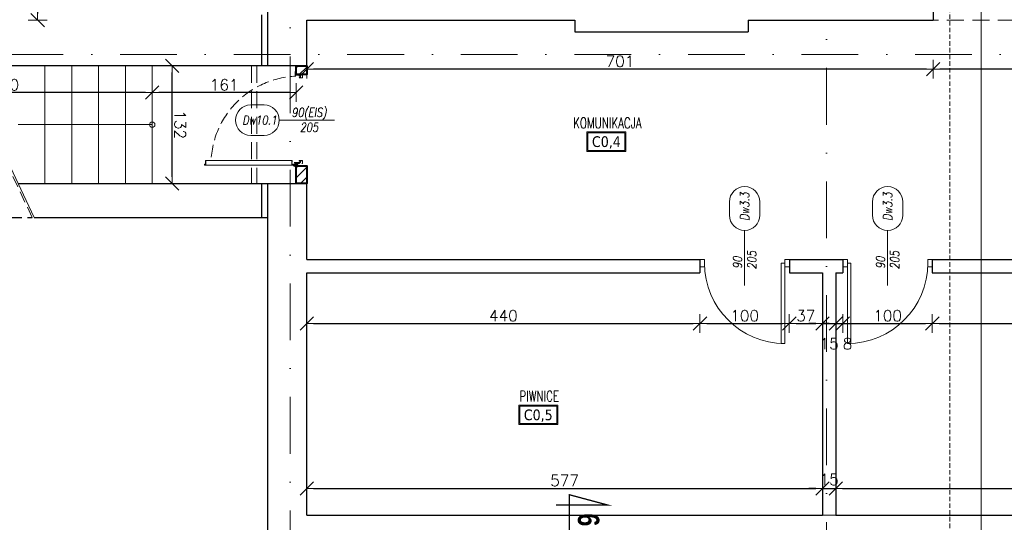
# Model space of a CAD drawing. Header units: millimetres. Extents: x 28291 to 177760, y -399809 to -170937.
# Tile 115 of 256: x 51689 to 52791, y -198023 to -197460. Entities that reach past the tile are written whole.
import ezdxf
from ezdxf.enums import TextEntityAlignment as Align

# ---------------------------------------------------------------- set-up
doc = ezdxf.new("R2010")
doc.units = ezdxf.units.MM
for name, pattern in [('CARKOVANA', [7.5, 5, -2.5]), ('CENTER', [0.6, 0.375, -0.075, 0.075, -0.075]), ('DASHDOT', [25.4, 12.7, -6.35, 0, -6.35]), ('HIDDEN', [9.525, 6.35, -3.175]), ('Hidden Line', [391.222223, 282.222223, -109])]:
    doc.linetypes.add(name, pattern=pattern)
doc.layers.get('0').update_dxf_attribs({"lineweight": 0})
for name, color, linetype, lineweight in [('!! 0_ Istn-sciany', 3, 'Continuous', 30), ('!! 0_ Istn-widok', 1, 'Continuous', 15), ('!! 0_ Opis', 8, 'Continuous', 13), ('!! 0_Istn-cienka', 4, 'Continuous', 9), ('!! 0_Istn-drzwi', 1, 'Continuous', 13), ('!! 0_Opis_pom', 9, 'Continuous', 13), ('!! 1_hatch projektowane ściany', 4, 'Continuous', 5), ('!! 1_PROJ Sciany', 2, 'Continuous', 40), ('!! 2_drzwi opis', 151, 'Continuous', 9), ('!! wymiary osi', 250, 'Continuous', 9), ('0-osie-liniA', 14, 'DASHDOT', 5)]:
    doc.layers.add(name, color=color, linetype=linetype, lineweight=lineweight)
doc.layers.add('!! 0_ramki', color=66, linetype='Continuous', lineweight=9, plot=False)
for name, color, linetype, lineweight, true_color in [('!! 1_drzwi linia - do wykonania', 7, 'Continuous', 13, 0x000000), ('!! 1_drzwi-linia - zrealizowane', 7, 'Continuous', 5, 0x7a7a7a), ('!! 1_Wyburzenia', 252, 'CARKOVANA', 13, 0x696969), ('!! 2_OPIS DRZWI ZREAZL', 7, 'Continuous', 5, 0xb5b5b5)]:
    doc.layers.add(name, color=color, linetype=linetype, lineweight=lineweight, true_color=true_color)
doc.styles.add('50', font='ROMANS.shx', dxfattribs={"width": 0.8, "height": 10})
doc.styles.add('ARCHETYP', font='romans.shx', dxfattribs={"height": 15})
doc.styles.add('ARIAL', font='tahoma.ttf')
doc.styles.add('STYLE7', font='ARIALNB.TTF')
doc.styles.add('TXT', font='simplex.shx')
doc.dimstyles.new('DIM50', dxfattribs={"dimscale": 5, "dimtxt": 2.5, "dimasz": 1.5, "dimexe": 0, "dimexo": 0, "dimgap": 0.5, "dimtad": 1, "dimdec": 4, "dimrnd": 0.5, "dimdsep": 46, "dimtxsty": 'TXT', "dimblk1": 'TICK1', "dimblk2": 'TICK1', "dimsah": 1, "dimcen": 0, "dimse1": 1, "dimse2": 1, "dimclrd": 1, "dimclre": 7, "dimclrt": 9, "dimadec": 0, "dimazin": 0, "dimtfac": 1, "dimtdec": 4, "dimtmove": 2, "dimatfit": 3, "dimldrblk": 'TICK1', "dimfxl": 1, "dimtolj": 1, "dimarcsym": 0})

# ---------------------------------------------------------------- blocks, each defined once
blk = doc.blocks.new('BLOK OSI')
at = {"layer": '0-osie-liniA', "ltscale": 5}
for points in [[(51992.21142, -199661.23318), (51992.21142, -193642.4104)], [(52592.21142, -193637.0088), (52592.21142, -199860.81919)], [(48624.30568, -197562.0883), (53810.60983, -197562.0883)]]:
    blk.add_lwpolyline(points, dxfattribs=at)
blk = doc.blocks.new('1_ok-opis')
blk.add_line((0, 111.6), (0, 50))
for points in [[(-17, 128.6), (-17, 143.6)], [(17, 128.6), (17, 143.6)]]:
    blk.add_lwpolyline(points)
for centre, start, end in [((0, 143.6), 0, 180), ((0, 128.6), 180, 0)]:
    blk.add_arc(centre, 17, start, end)
at = {"style": 'ARCHETYP'}
for tag, height, rotation, p in [('NR', 12, 90, (0, 136.9)), ('NR', 12, 270, (0, 136.9)), ('SZEROKOŚĆ', 10, 90, (-8, 78.3)), ('SZEROKOŚĆ', 10, 270, (8, 78.3)), ('WYSOKOŚĆ', 10, 270, (-8, 78.3)), ('WYSOKOŚĆ', 10, 90, (8, 78.3))]:
    blk.add_attdef(tag, text='', height=height, rotation=rotation, dxfattribs=at).set_placement(p, align=Align.MIDDLE)
blk = doc.blocks.new('TICK1')
at = {"color": 2}
blk.add_line((-1, -1), (1, 1), dxfattribs=at)
at = {"color": 0}
for p, q in [((0, 0), (-1, 0)), ((0, -1.4), (0, 1.4))]:
    blk.add_line(p, q, dxfattribs=at)
blk = doc.blocks.new('*D2505')
at = {"layer": '!! wymiary osi', "color": 1, "lineweight": -2, "transparency": 16777216}
blk.add_line((51709.5, -197422.1), (51709.5, -197453.1), dxfattribs=at)
at = {"layer": 'DEFPOINTS', "color": 0, "transparency": 16777216}
for p in [(52010.7, -197414.6), (51709.5, -197460.6), (52010.7, -197460.6)]:
    blk.add_point(p, dxfattribs=at)
at = {"layer": '!! wymiary osi', "color": 1, "lineweight": -2, "transparency": 16777216, "xscale": 7.5, "yscale": 7.5, "zscale": 7.5}
for p, rotation in [((51709.5, -197414.6), 90), ((51709.5, -197460.6), 270)]:
    blk.add_blockref('TICK1', p, dxfattribs=dict(at, rotation=rotation))
at = {"layer": '!! wymiary osi', "color": 9, "transparency": 16777216, "insert": (51700.7, -197437.6), "char_height": 12.5, "attachment_point": 5, "rotation": 90, "style": 'TXT'}
blk.add_mtext('\\A1;46', dxfattribs=at)
blk = doc.blocks.new('*D2541')
at = {"layer": '!! wymiary osi', "color": 1, "lineweight": -2, "transparency": 16777216}
blk.add_line((52967.2, -197515.4), (52719.2, -197515.4), dxfattribs=at)
at = {"layer": 'DEFPOINTS', "color": 0, "transparency": 16777216}
for p in [(52711.7, -197460.6), (52974.7, -197460.6), (52711.7, -197515.4)]:
    blk.add_point(p, dxfattribs=at)
at = {"layer": '!! wymiary osi', "color": 1, "lineweight": -2, "transparency": 16777216, "xscale": 7.5, "yscale": 7.5, "zscale": 7.5, "rotation": 180}
blk.add_blockref('TICK1', (52711.7, -197515.4), dxfattribs=at)
at = {"layer": '!! wymiary osi', "color": 1, "lineweight": -2, "transparency": 16777216, "xscale": 7.5, "yscale": 7.5, "zscale": 7.5}
blk.add_blockref('TICK1', (52974.7, -197515.4), dxfattribs=at)
at = {"layer": '!! wymiary osi', "color": 9, "transparency": 16777216, "insert": (52843.2, -197506.7), "char_height": 12.5, "attachment_point": 5, "style": 'TXT'}
blk.add_mtext('\\A1;263', dxfattribs=at)
blk = doc.blocks.new('*D2542')
at = {"layer": '!! wymiary osi', "color": 1, "lineweight": -2, "transparency": 16777216}
blk.add_line((52704.2, -197515.4), (52018.2, -197515.4), dxfattribs=at)
at = {"layer": 'DEFPOINTS', "color": 0, "transparency": 16777216}
for p in [(52711.7, -197460.6), (52010.7, -197468), (52010.7, -197515.4)]:
    blk.add_point(p, dxfattribs=at)
at = {"layer": '!! wymiary osi', "color": 1, "lineweight": -2, "transparency": 16777216, "xscale": 7.5, "yscale": 7.5, "zscale": 7.5, "rotation": 180}
blk.add_blockref('TICK1', (52010.7, -197515.4), dxfattribs=at)
at = {"layer": '!! wymiary osi', "color": 1, "lineweight": -2, "transparency": 16777216, "xscale": 7.5, "yscale": 7.5, "zscale": 7.5}
blk.add_blockref('TICK1', (52711.7, -197515.4), dxfattribs=at)
at = {"layer": '!! wymiary osi', "color": 9, "transparency": 16777216, "insert": (52361.2, -197506.7), "char_height": 12.5, "attachment_point": 5, "style": 'TXT'}
blk.add_mtext('\\A1;701', dxfattribs=at)
blk = doc.blocks.new('*D2549')
at = {"layer": '!! wymiary osi', "color": 1, "lineweight": -2, "transparency": 16777216}
blk.add_line((52018.2, -197984.8), (52580.2, -197984.8), dxfattribs=at)
at = {"layer": 'DEFPOINTS', "color": 0, "transparency": 16777216}
for p in [(52587.7, -197984.8), (52010.7, -198014.6), (52587.7, -198014.6)]:
    blk.add_point(p, dxfattribs=at)
at = {"layer": '!! wymiary osi', "color": 1, "lineweight": -2, "transparency": 16777216, "xscale": 7.5, "yscale": 7.5, "zscale": 7.5, "rotation": 180}
blk.add_blockref('TICK1', (52010.7, -197984.8), dxfattribs=at)
at = {"layer": '!! wymiary osi', "color": 1, "lineweight": -2, "transparency": 16777216, "xscale": 7.5, "yscale": 7.5, "zscale": 7.5}
blk.add_blockref('TICK1', (52587.7, -197984.8), dxfattribs=at)
at = {"layer": '!! wymiary osi', "color": 9, "transparency": 16777216, "insert": (52299.2, -197976), "char_height": 12.5, "attachment_point": 5, "style": 'TXT'}
blk.add_mtext('\\A1;577', dxfattribs=at)
blk = doc.blocks.new('*D2550')
at = {"layer": '!! wymiary osi', "color": 1, "lineweight": -2, "transparency": 16777216}
for p, q in [((52580.2, -197984.8), (52572.7, -197984.8)), ((52587.7, -197984.8), (52602.7, -197984.8)), ((52610.2, -197984.8), (52617.7, -197984.8))]:
    blk.add_line(p, q, dxfattribs=at)
at = {"layer": 'DEFPOINTS', "color": 0, "transparency": 16777216}
for p in [(52602.7, -197984.8), (52587.7, -198014.6), (52602.7, -198014.6)]:
    blk.add_point(p, dxfattribs=at)
at = {"layer": '!! wymiary osi', "color": 1, "lineweight": -2, "transparency": 16777216, "xscale": 7.5, "yscale": 7.5, "zscale": 7.5}
blk.add_blockref('TICK1', (52587.7, -197984.8), dxfattribs=at)
at = {"layer": '!! wymiary osi', "color": 1, "lineweight": -2, "transparency": 16777216, "xscale": 7.5, "yscale": 7.5, "zscale": 7.5, "rotation": 180}
blk.add_blockref('TICK1', (52602.7, -197984.8), dxfattribs=at)
at = {"layer": '!! wymiary osi', "color": 9, "transparency": 16777216, "insert": (52595.2, -197974.8), "char_height": 12.5, "attachment_point": 5, "style": 'TXT'}
blk.add_mtext('\\A1;15', dxfattribs=at)
blk = doc.blocks.new('*D2551')
at = {"layer": '!! wymiary osi', "color": 1, "lineweight": -2, "transparency": 16777216}
blk.add_line((52610.2, -197984.8), (53172.2, -197984.8), dxfattribs=at)
at = {"layer": 'DEFPOINTS', "color": 0, "transparency": 16777216}
for p in [(53179.7, -197984.8), (52602.7, -198014.6), (53179.7, -198014.6)]:
    blk.add_point(p, dxfattribs=at)
at = {"layer": '!! wymiary osi', "color": 1, "lineweight": -2, "transparency": 16777216, "xscale": 7.5, "yscale": 7.5, "zscale": 7.5, "rotation": 180}
blk.add_blockref('TICK1', (52602.7, -197984.8), dxfattribs=at)
at = {"layer": '!! wymiary osi', "color": 1, "lineweight": -2, "transparency": 16777216, "xscale": 7.5, "yscale": 7.5, "zscale": 7.5}
blk.add_blockref('TICK1', (53179.7, -197984.8), dxfattribs=at)
at = {"layer": '!! wymiary osi', "color": 9, "transparency": 16777216, "insert": (52891.2, -197976), "char_height": 12.5, "attachment_point": 5, "style": 'TXT'}
blk.add_mtext('\\A1;577', dxfattribs=at)
blk = doc.blocks.new('*D2552')
at = {"layer": '!! wymiary osi', "color": 1, "lineweight": -2, "transparency": 16777216}
blk.add_line((52018.2, -197800.3), (52443.2, -197800.3), dxfattribs=at)
at = {"layer": 'DEFPOINTS', "color": 0, "transparency": 16777216}
for p in [(52010.7, -197743.6), (52450.7, -197743.6), (52450.7, -197800.3)]:
    blk.add_point(p, dxfattribs=at)
at = {"layer": '!! wymiary osi', "color": 1, "lineweight": -2, "transparency": 16777216, "xscale": 7.5, "yscale": 7.5, "zscale": 7.5, "rotation": 180}
blk.add_blockref('TICK1', (52010.7, -197800.3), dxfattribs=at)
at = {"layer": '!! wymiary osi', "color": 1, "lineweight": -2, "transparency": 16777216, "xscale": 7.5, "yscale": 7.5, "zscale": 7.5}
blk.add_blockref('TICK1', (52450.7, -197800.3), dxfattribs=at)
at = {"layer": '!! wymiary osi', "color": 9, "transparency": 16777216, "insert": (52230.7, -197791.5), "char_height": 12.5, "attachment_point": 5, "style": 'TXT'}
blk.add_mtext('\\A1;440', dxfattribs=at)
blk = doc.blocks.new('*D2553')
at = {"layer": '!! wymiary osi', "color": 1, "lineweight": -2, "transparency": 16777216}
blk.add_line((52458.2, -197800.3), (52543.2, -197800.3), dxfattribs=at)
at = {"layer": 'DEFPOINTS', "color": 0, "transparency": 16777216}
for p in [(52450.7, -197743.6), (52550.7, -197743.6), (52550.7, -197800.3)]:
    blk.add_point(p, dxfattribs=at)
at = {"layer": '!! wymiary osi', "color": 1, "lineweight": -2, "transparency": 16777216, "xscale": 7.5, "yscale": 7.5, "zscale": 7.5, "rotation": 180}
blk.add_blockref('TICK1', (52450.7, -197800.3), dxfattribs=at)
at = {"layer": '!! wymiary osi', "color": 1, "lineweight": -2, "transparency": 16777216, "xscale": 7.5, "yscale": 7.5, "zscale": 7.5}
blk.add_blockref('TICK1', (52550.7, -197800.3), dxfattribs=at)
at = {"layer": '!! wymiary osi', "color": 9, "transparency": 16777216, "insert": (52500.7, -197791.5), "char_height": 12.5, "attachment_point": 5, "style": 'TXT'}
blk.add_mtext('\\A1;100', dxfattribs=at)
blk = doc.blocks.new('*D2554')
at = {"layer": '!! wymiary osi', "color": 1, "lineweight": -2, "transparency": 16777216}
blk.add_line((52558.2, -197800.3), (52580.2, -197800.3), dxfattribs=at)
at = {"layer": 'DEFPOINTS', "color": 0, "transparency": 16777216}
for p in [(52550.7, -197743.6), (52587.7, -197743.6), (52587.7, -197800.3)]:
    blk.add_point(p, dxfattribs=at)
at = {"layer": '!! wymiary osi', "color": 1, "lineweight": -2, "transparency": 16777216, "xscale": 7.5, "yscale": 7.5, "zscale": 7.5, "rotation": 180}
blk.add_blockref('TICK1', (52550.7, -197800.3), dxfattribs=at)
at = {"layer": '!! wymiary osi', "color": 1, "lineweight": -2, "transparency": 16777216, "xscale": 7.5, "yscale": 7.5, "zscale": 7.5}
blk.add_blockref('TICK1', (52587.7, -197800.3), dxfattribs=at)
at = {"layer": '!! wymiary osi', "color": 9, "transparency": 16777216, "insert": (52569.2, -197791.5), "char_height": 12.5, "attachment_point": 5, "style": 'TXT'}
blk.add_mtext('\\A1;37', dxfattribs=at)
blk = doc.blocks.new('*D2555')
at = {"layer": '!! wymiary osi', "color": 1, "lineweight": -2, "transparency": 16777216}
for p, q in [((52580.2, -197800.3), (52572.7, -197800.3)), ((52587.7, -197800.3), (52602.7, -197800.3)), ((52610.2, -197800.3), (52617.7, -197800.3))]:
    blk.add_line(p, q, dxfattribs=at)
at = {"layer": 'DEFPOINTS', "color": 0, "transparency": 16777216}
for p in [(52587.7, -197743.6), (52602.7, -197743.6), (52602.7, -197800.3)]:
    blk.add_point(p, dxfattribs=at)
at = {"layer": '!! wymiary osi', "color": 1, "lineweight": -2, "transparency": 16777216, "xscale": 7.5, "yscale": 7.5, "zscale": 7.5}
blk.add_blockref('TICK1', (52587.7, -197800.3), dxfattribs=at)
at = {"layer": '!! wymiary osi', "color": 1, "lineweight": -2, "transparency": 16777216, "xscale": 7.5, "yscale": 7.5, "zscale": 7.5, "rotation": 180}
blk.add_blockref('TICK1', (52602.7, -197800.3), dxfattribs=at)
at = {"layer": '!! wymiary osi', "color": 9, "transparency": 16777216, "insert": (52595.2, -197822.8), "char_height": 12.5, "attachment_point": 5, "style": 'TXT'}
blk.add_mtext('\\A1;15', dxfattribs=at)
blk = doc.blocks.new('*D2556')
at = {"layer": '!! wymiary osi', "color": 1, "lineweight": -2, "transparency": 16777216}
for p, q in [((52595.2, -197800.3), (52587.7, -197800.3)), ((52602.7, -197800.3), (52610.7, -197800.3)), ((52618.2, -197800.3), (52625.7, -197800.3))]:
    blk.add_line(p, q, dxfattribs=at)
at = {"layer": 'DEFPOINTS', "color": 0, "transparency": 16777216}
for p in [(52602.7, -197743.6), (52610.7, -197743.6), (52610.7, -197800.3)]:
    blk.add_point(p, dxfattribs=at)
at = {"layer": '!! wymiary osi', "color": 1, "lineweight": -2, "transparency": 16777216, "xscale": 7.5, "yscale": 7.5, "zscale": 7.5}
blk.add_blockref('TICK1', (52602.7, -197800.3), dxfattribs=at)
at = {"layer": '!! wymiary osi', "color": 1, "lineweight": -2, "transparency": 16777216, "xscale": 7.5, "yscale": 7.5, "zscale": 7.5, "rotation": 180}
blk.add_blockref('TICK1', (52610.7, -197800.3), dxfattribs=at)
at = {"layer": '!! wymiary osi', "color": 9, "transparency": 16777216, "insert": (52615.8, -197822.8), "char_height": 12.5, "attachment_point": 5, "style": 'TXT'}
blk.add_mtext('\\A1;8', dxfattribs=at)
blk = doc.blocks.new('*D2557')
at = {"layer": '!! wymiary osi', "color": 1, "lineweight": -2, "transparency": 16777216}
blk.add_line((52618.2, -197800.3), (52703.2, -197800.3), dxfattribs=at)
at = {"layer": 'DEFPOINTS', "color": 0, "transparency": 16777216}
for p in [(52610.7, -197743.6), (52710.7, -197743.6), (52710.7, -197800.3)]:
    blk.add_point(p, dxfattribs=at)
at = {"layer": '!! wymiary osi', "color": 1, "lineweight": -2, "transparency": 16777216, "xscale": 7.5, "yscale": 7.5, "zscale": 7.5, "rotation": 180}
blk.add_blockref('TICK1', (52610.7, -197800.3), dxfattribs=at)
at = {"layer": '!! wymiary osi', "color": 1, "lineweight": -2, "transparency": 16777216, "xscale": 7.5, "yscale": 7.5, "zscale": 7.5}
blk.add_blockref('TICK1', (52710.7, -197800.3), dxfattribs=at)
at = {"layer": '!! wymiary osi', "color": 9, "transparency": 16777216, "insert": (52660.7, -197791.5), "char_height": 12.5, "attachment_point": 5, "style": 'TXT'}
blk.add_mtext('\\A1;100', dxfattribs=at)
blk = doc.blocks.new('*D2558')
at = {"layer": '!! wymiary osi', "color": 1, "lineweight": -2, "transparency": 16777216}
blk.add_line((52718.2, -197800.3), (53172.2, -197800.3), dxfattribs=at)
at = {"layer": 'DEFPOINTS', "color": 0, "transparency": 16777216}
for p in [(52710.7, -197743.6), (53179.7, -197743.6), (53179.7, -197800.3)]:
    blk.add_point(p, dxfattribs=at)
at = {"layer": '!! wymiary osi', "color": 1, "lineweight": -2, "transparency": 16777216, "xscale": 7.5, "yscale": 7.5, "zscale": 7.5, "rotation": 180}
blk.add_blockref('TICK1', (52710.7, -197800.3), dxfattribs=at)
at = {"layer": '!! wymiary osi', "color": 1, "lineweight": -2, "transparency": 16777216, "xscale": 7.5, "yscale": 7.5, "zscale": 7.5}
blk.add_blockref('TICK1', (53179.7, -197800.3), dxfattribs=at)
at = {"layer": '!! wymiary osi', "color": 9, "transparency": 16777216, "insert": (52945.2, -197791.5), "char_height": 12.5, "attachment_point": 5, "style": 'TXT'}
blk.add_mtext('\\A1;469', dxfattribs=at)
blk = doc.blocks.new('oznaczenie przekroi')
at = {"layer": '!! 0_ Opis', "color": 2, "const_width": 1.44}
blk.add_lwpolyline([(88364.2, -197902.7), (88364.2, -197841.9), (88406.3, -197853.2), (88349, -197853.2)], dxfattribs=at)
blk.add_lwpolyline([(88364.2, -197902.7), (88364.2, -197841.9), (88406.3, -197853.2), (88349, -197853.2)], dxfattribs=at)
at = {"layer": '!! 1_Wyburzenia'}
blk.add_lwpolyline([(88789.9, -193651.7), (88789.9, -199799.7)], dxfattribs=at)
at = {"layer": '!! 0_ Opis', "color": 9, "style": 'STYLE7', "text_generation_flag": 6, "width": 0.95}
blk.add_text('6', height=24, rotation=90, dxfattribs=at).set_placement((88373.6, -197862.7))
blk = doc.blocks.new('zaw-dr-90-p')
at = {"color": 2, "linetype": 'CENTER', "ltscale": 0.2}
for p, q in [((12, 0), (-12, 0)), ((0, 12), (0, -12)), ((24, 24), (31, 24)), ((24, 19), (31, 19))]:
    blk.add_line(p, q, dxfattribs=at)
at = {"ltscale": 0.2}
for p, q in [((10, 12), (6, 12)), ((10, 0), (10, 6))]:
    blk.add_line(p, q, dxfattribs=at)
blk.add_lwpolyline([(0, 6), (23, 6, 0.414214), (28, 11), (28, 31), (24, 31), (24, 11, -0.414214), (23, 10), (0, 10, 4.561698), (8, 6), (5, 4)], format="xyb", dxfattribs=at)
blk.add_lwpolyline([(0, 0), (-2, 0), (-2, 0), (0, 0), (0, 3), (0, 3), (0, 0), (3, 0), (3, 0), (0, 0), (0, -3), (0, -3)], close=True)
blk.add_lwpolyline([(10, 10), (10, 39), (6, 39), (6, 10)], dxfattribs=at)
blk.add_circle((0, 0), 6.5, dxfattribs=at)
blk = doc.blocks.new('drzwi 90- sc 12')
for p, q in [((-13620.3, 20410.2), (-13620.3, 20313.8)), ((-13614.9, 20409.9), (-13620.3, 20409.9)), ((-13616.1, 20410.3), (-13620.2, 20410.3)), ((-13616.1, 20410.3), (-13620, 20410.3)), ((-13618.2, 20410.3), (-13616.2, 20410.3)), ((-13618.2, 20410.3), (-13616.2, 20410.3)), ((-13616.1, 20410.3), (-13616.1, 20411.5)), ((-13616.1, 20411.5), (-13615, 20411.5)), ((-13614.9, 20411.4), (-13614.9, 20313.8)), ((-13715.6, 20308.3), (-13715.6, 20308.6)), ((-13715.6, 20307.7), (-13715.6, 20308.6)), ((-13715.6, 20307.8), (-13715.6, 20308.6)), ((-13715.6, 20307.7), (-13715.4, 20307.7)), ((-13620.3, 20313.5), (-13620.3, 20318)), ((-13614.9, 20313.8), (-13620.3, 20313.8)), ((-13618.2, 20313.4), (-13620.2, 20313.4)), ((-13618.2, 20313.7), (-13618.2, 20313.4)), ((-13618.2, 20313.7), (-13616.4, 20313.7)), ((-13617.8, 20311.1), (-13617.8, 20305.7)), ((-13617.8, 20311.1), (-13617.8, 20305.7)), ((-13616.2, 20309.9), (-13617.4, 20309.9)), ((-13616.2, 20309.9), (-13616.2, 20311)), ((-13615.9, 20313.2), (-13615.9, 20312.2)), ((-13615.9, 20312.2), (-13615, 20312.2)), ((-13614.9, 20312.3), (-13614.9, 20318)), ((-13715.8, 20302), (-13716.3, 20302)), ((-13616.8, 20302), (-13616.3, 20302))]:
    blk.add_line(p, q)
for points in [[(-13665.3, 20285), (-13665.3, 20325.8)], [(-13615.6, 20309.6), (-13615.3, 20309.6), (-13615.3, 20309.8), (-13616.3, 20309.8), (-13616.3, 20309.6), (-13615.9, 20309.6)]]:
    blk.add_lwpolyline(points)
at = {"lineweight": 30}
for points in [[(-13716.3, 20308.9), (-13721.3, 20308.9)], [(-13716.3, 20308.9), (-13716.3, 20296.9)], [(-13614.3, 20308.9), (-13609.3, 20308.9)], [(-13614.3, 20308.9), (-13614.3, 20296.9)]]:
    blk.add_lwpolyline(points, dxfattribs=at)
at = {"ltscale": 0.2}
for points in [[(-13715.6, 20307.5), (-13715.6, 20309.5, 0.414214), (-13715.9, 20309.8), (-13719.4, 20309.8, 0.414214), (-13719.8, 20309.5), (-13719.8, 20308.9), (-13719.6, 20308.9), (-13719.6, 20309.5, -0.414214), (-13719.4, 20309.6), (-13717, 20309.6)], [(-13717, 20309.6), (-13715.9, 20309.6, -0.414214), (-13715.7, 20309.5), (-13715.7, 20307.5)], [(-13715.7, 20307.8), (-13715.7, 20305.6, 0.414214), (-13715.4, 20305.2), (-13715, 20305.2, -0.414214), (-13714.8, 20305.1), (-13714.8, 20304.5, 0.414214), (-13714.5, 20304.1), (-13713.3, 20304.1, 0.414214), (-13712.9, 20304.5), (-13712.9, 20305.1, -1), (-13712.7, 20305.1), (-13712.7, 20302, -0.414214), (-13712.9, 20301.8), (-13715.4, 20301.8, -0.414214), (-13715.6, 20302), (-13715.6, 20302.5), (-13715.8, 20302.5), (-13715.8, 20302, 0.414214), (-13715.4, 20301.6), (-13712.9, 20301.6, 0.414214), (-13712.6, 20302), (-13712.6, 20305.1, 1), (-13713.1, 20305.1), (-13713.1, 20304.5, -0.414214), (-13713.3, 20304.3), (-13714.5, 20304.3, -0.414214), (-13714.6, 20304.5), (-13714.6, 20305.1, 0.414214), (-13715, 20305.4), (-13715.4, 20305.4, -0.414214), (-13715.6, 20305.6), (-13715.6, 20307.6)], [(-13615.9, 20309.6), (-13616.6, 20309.6, 0.414214), (-13616.8, 20309.5), (-13616.8, 20305.6, -0.414214), (-13617.1, 20305.2), (-13617.6, 20305.2, 0.414214), (-13617.7, 20305.1), (-13617.7, 20304.5, -0.414214), (-13618.1, 20304.1), (-13619.3, 20304.1, -0.414214), (-13619.6, 20304.5), (-13619.6, 20305.1, 1), (-13619.8, 20305.1), (-13619.8, 20302, 0.414214), (-13619.6, 20301.8), (-13617.1, 20301.8, 0.414214), (-13616.9, 20302), (-13616.9, 20302.5), (-13616.8, 20302.5), (-13616.8, 20302, -0.414214), (-13617.1, 20301.6), (-13619.6, 20301.6, -0.414214), (-13620, 20302), (-13620, 20305.1, -1), (-13619.4, 20305.1), (-13619.4, 20304.5, 0.414214), (-13619.3, 20304.3), (-13618.1, 20304.3, 0.414214), (-13617.9, 20304.5), (-13617.9, 20305.1, -0.414214), (-13617.6, 20305.4), (-13617.1, 20305.4, 0.414214), (-13617, 20305.6), (-13617, 20309.5, -0.414214), (-13616.6, 20309.8), (-13613.1, 20309.8, -0.414214), (-13612.8, 20309.5), (-13612.8, 20308.9), (-13612.9, 20308.9), (-13612.9, 20309.5, 0.414214), (-13613.1, 20309.6), (-13615.6, 20309.6)]]:
    blk.add_lwpolyline(points, format="xyb", dxfattribs=at)
blk.add_lwpolyline([(-13616.8, 20308.8), (-13617, 20308.8), (-13617, 20307.4), (-13616.8, 20307.4)], close=True)
for centre, radius, start, end in [((-13620.2, 20410.2), 0.1, 90, 180), ((-13615, 20411.4), 0.1, 0, 90), ((-13620.2, 20313.5), 0.1, 180, 270), ((-13616.4, 20313.2), 0.5, 0, 90), ((-13616.3, 20311), 0.1, 0, 90), ((-13615, 20312.3), 0.1, 270, 0)]:
    blk.add_arc(centre, radius, start, end)
at = {"linetype": 'Hidden Line', "lineweight": 9, "ltscale": 0.05}
blk.add_arc((-13615.5, 20305.1), 99.1, 94.8005, 177.6944, dxfattribs=at)
at = {"xscale": 0.09999999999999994, "yscale": 0.09999999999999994, "zscale": 0.09999999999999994, "rotation": 180.0000000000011}
blk.add_blockref('zaw-dr-90-p', (-13614.9, 20310.9), dxfattribs=at)
blk = doc.blocks.new('*D4103')
at = {"color": 1, "lineweight": -2, "transparency": 16777216}
blk.add_line((51860.1, -197636.1), (51860.1, -197519.1), dxfattribs=at)
at = {"layer": 'DEFPOINTS', "color": 0, "transparency": 16777216}
for p in [(51837.7, -197511.6), (51860.1, -197511.6), (51837.7, -197643.6)]:
    blk.add_point(p, dxfattribs=at)
at = {"color": 1, "lineweight": -2, "transparency": 16777216, "xscale": 7.5, "yscale": 7.5, "zscale": 7.5}
for p, rotation in [((51860.1, -197511.6), 90), ((51860.1, -197643.6), 270)]:
    blk.add_blockref('TICK1', p, dxfattribs=dict(at, rotation=rotation))
at = {"color": 9, "transparency": 16777216, "insert": (51868.9, -197577.6), "char_height": 12.5, "attachment_point": 5, "rotation": 270, "style": 'TXT'}
blk.add_mtext('\\A1;132', dxfattribs=at)
blk = doc.blocks.new('*D4104')
at = {"color": 1, "lineweight": -2, "transparency": 16777216}
blk.add_line((51991.2, -197541.7), (51845.2, -197541.7), dxfattribs=at)
at = {"layer": 'DEFPOINTS', "color": 0, "transparency": 16777216}
for p in [(51837.7, -197511.6), (51998.7, -197511.6), (51837.7, -197541.7)]:
    blk.add_point(p, dxfattribs=at)
at = {"color": 1, "lineweight": -2, "transparency": 16777216, "xscale": 7.5, "yscale": 7.5, "zscale": 7.5, "rotation": 180}
blk.add_blockref('TICK1', (51837.7, -197541.7), dxfattribs=at)
at = {"color": 1, "lineweight": -2, "transparency": 16777216, "xscale": 7.5, "yscale": 7.5, "zscale": 7.5}
blk.add_blockref('TICK1', (51998.7, -197541.7), dxfattribs=at)
at = {"color": 9, "transparency": 16777216, "insert": (51918.2, -197533), "char_height": 12.5, "attachment_point": 5, "style": 'TXT'}
blk.add_mtext('\\A1;161', dxfattribs=at)
blk = doc.blocks.new('*D4105')
at = {"color": 1, "lineweight": -2, "transparency": 16777216}
blk.add_line((51830.2, -197541.7), (51515.2, -197541.7), dxfattribs=at)
at = {"layer": 'DEFPOINTS', "color": 0, "transparency": 16777216}
for p in [(51837.7, -197511.6), (51507.7, -197541.7), (51507.7, -197541.7)]:
    blk.add_point(p, dxfattribs=at)
at = {"color": 1, "lineweight": -2, "transparency": 16777216, "xscale": 7.5, "yscale": 7.5, "zscale": 7.5, "rotation": 180}
blk.add_blockref('TICK1', (51507.7, -197541.7), dxfattribs=at)
at = {"color": 1, "lineweight": -2, "transparency": 16777216, "xscale": 7.5, "yscale": 7.5, "zscale": 7.5}
blk.add_blockref('TICK1', (51837.7, -197541.7), dxfattribs=at)
at = {"color": 9, "transparency": 16777216, "insert": (51672.7, -197533), "char_height": 12.5, "attachment_point": 5, "style": 'TXT'}
blk.add_mtext('\\A1;330', dxfattribs=at)

msp = doc.modelspace()

# ---------------------------------------------------------------- hatches: boundary and pattern name
at = {"layer": '!! 1_hatch projektowane ściany'}
h = msp.add_hatch(dxfattribs=at)
h.set_pattern_fill('ANSI31', color=256, scale=2.5)
h.set_pattern_definition([(45, (311.01, 0.481), (-5.61266008, 5.61266008), [])])
h.paths.add_polyline_path([(51998.72108, -197521.5883), (51998.72108, -197511.5883), (52010.71142, -197511.5883), (52010.71142, -197521.5883)])
h = msp.add_hatch(dxfattribs=at)
h.set_pattern_fill('ANSI31', color=256, scale=2.5)
h.set_pattern_definition([(45, (311.01, -111.519), (-5.61266008, 5.61266008), [])])
h.paths.add_polyline_path([(51998.72108, -197643.5883), (51998.72108, -197623.5883), (52010.71142, -197623.5883), (52010.71142, -197643.5883)])

# ---------------------------------------------------------------- linework, layer by layer
at = {"layer": '!! 0_ Istn-sciany'}
for points in [[(51966.71142, -197106.0883), (51966.71142, -197511.5883)], [(52711.71142, -197414.5883), (52711.71142, -197460.5883)], [(51960.21142, -197511.5883), (51960.21142, -197454.5883)], [(52010.71142, -197460.5883), (52310.71142, -197460.5883)], [(52010.71142, -197511.5883), (52010.71142, -197460.5883)], [(52310.71142, -197460.5883), (52310.71142, -197473.5883)], [(52504.71142, -197460.5883), (52711.71142, -197460.5883)], [(52504.71142, -197460.5883), (52504.71142, -197473.5883)], [(52310.71142, -197473.5883), (52504.71142, -197473.5883)], [(52010.71142, -197511.5883), (51625.34922, -197511.5883)], [(51687.71142, -197643.5883), (52010.71142, -197643.5883)], [(51960.21142, -197681.5883), (51960.21142, -197643.5883)], [(51966.71142, -197643.5883), (51966.71142, -198058.5883), (53217.71142, -198058.5883), (53217.71142, -197691.5883)], [(52010.71142, -197728.5883), (52010.71142, -197643.5883)], [(51705.66418, -197681.5883), (51966.71142, -197681.5883)], [(52010.71142, -197728.5883), (52450.71142, -197728.5883)], [(52450.71142, -197728.5883), (52450.71142, -197743.5883)], [(52550.71142, -197728.5883), (52610.71142, -197728.5883)], [(52550.71142, -197728.5883), (52550.71142, -197743.5883)], [(52610.71142, -197728.5883), (52610.71142, -197743.5883)], [(52710.71142, -197728.5883), (53179.71142, -197728.5883)], [(52710.71142, -197728.5883), (52710.71142, -197743.5883)], [(52010.71142, -197743.5883), (52450.71142, -197743.5883)], [(52010.71142, -198014.5883), (52010.71142, -197743.5883)], [(52550.71142, -197743.5883), (52587.71142, -197743.5883)], [(52587.71142, -197743.5883), (52587.71142, -198014.5883)], [(52602.71142, -197743.5883), (52610.71142, -197743.5883)], [(52602.71142, -197743.5883), (52602.71142, -198014.5883)], [(52710.71142, -197743.5883), (53179.71142, -197743.5883)], [(52010.71142, -198014.5883), (52587.71142, -198014.5883)], [(52602.71142, -198014.5883), (53179.71142, -198014.5883)]]:
    msp.add_lwpolyline(points, dxfattribs=at)
at = {"layer": '!! 0_ Istn-sciany', "linetype": 'HIDDEN', "ltscale": 2}
msp.add_lwpolyline([(51507.71142, -197681.5883), (51703.45221, -197681.5883)], dxfattribs=at)
at = {"layer": '!! 0_ Istn-widok', "linetype": 'HIDDEN', "ltscale": 3}
for points in [[(52974.71142, -197460.5883), (52711.71142, -197460.5883)], [(51948.71142, -197511.5883), (51948.71142, -197643.5883)], [(51954.71142, -197511.5883), (51954.71142, -197643.5883)]]:
    msp.add_lwpolyline(points, dxfattribs=at)
at = {"layer": '!! 0_ Istn-widok'}
for points in [[(51705.66418, -197681.5883), (51625.34922, -197511.5883)], [(51717.71142, -197511.5883), (51717.71142, -197643.5883)], [(51747.71142, -197511.5883), (51747.71142, -197643.5883)], [(51777.71142, -197511.5883), (51777.71142, -197643.5883)], [(51807.71142, -197511.5883), (51807.71142, -197643.5883)], [(51837.71142, -197511.5883), (51837.71142, -197643.5883)], [(51687.71142, -197577.5883), (51837.71142, -197577.5883)], [(52587.71142, -198014.5883), (52602.71142, -198014.5883)]]:
    msp.add_lwpolyline(points, dxfattribs=at)
msp.add_circle((51837.71142, -197577.5883), 3, dxfattribs=at)
at = {"layer": '!! 0_Istn-cienka', "linetype": 'HIDDEN', "ltscale": 2}
msp.add_lwpolyline([(51703.45221, -197681.5883), (51623.13725, -197511.5883)], dxfattribs=at)
at = {"layer": '!! 0_Istn-drzwi'}
for points in [[(52500.71142, -197707.5883), (52500.71142, -197757.5883)], [(52660.71142, -197707.5883), (52660.71142, -197757.5883)]]:
    msp.add_lwpolyline(points, dxfattribs=at)
at = {"layer": '!! 0_Opis_pom', "ltscale": 0.7}
for points in [[(52324.20562, -197607.48561), (52367.72562, -197607.48561), (52367.72562, -197585.72561), (52324.20562, -197585.72561)], [(52325.29362, -197606.39761), (52366.63762, -197606.39761), (52366.63762, -197586.81361), (52325.29362, -197586.81361)], [(52247.96696, -197913.3162), (52291.48696, -197913.3162), (52291.48696, -197891.5562), (52247.96696, -197891.5562)], [(52249.05496, -197912.2282), (52290.39896, -197912.2282), (52290.39896, -197892.6442), (52249.05496, -197892.6442)]]:
    msp.add_lwpolyline(points, close=True, dxfattribs=at)
at = {"layer": '!! 0_ramki'}
msp.add_lwpolyline([(48565.42916, -197114.84055), (52765.42916, -197114.84055), (52765.42916, -200084.84055), (48565.42916, -200084.84055)], close=True, dxfattribs=at)
at = {"layer": '!! 1_drzwi linia - do wykonania'}
for points in [[(52455.71142, -197728.5883), (52450.71142, -197728.5883), (52450.71142, -197736.5883), (52455.71142, -197736.5883)], [(52545.71142, -197728.5883), (52550.71142, -197728.5883), (52550.71142, -197736.5883), (52545.71142, -197736.5883)], [(52541.71142, -197822.5883), (52541.71142, -197732.5883), (52545.71142, -197732.5883), (52545.71142, -197822.5883)]]:
    msp.add_lwpolyline(points, close=True, dxfattribs=at)
msp.add_arc((52545.71142, -197732.5883), 90, 180.00000004, 270.00000004, dxfattribs=at)
at = {"layer": '!! 1_drzwi-linia - zrealizowane'}
for points in [[(52615.71142, -197728.5883), (52610.71142, -197728.5883), (52610.71142, -197736.5883), (52615.71142, -197736.5883)], [(52705.71142, -197728.5883), (52710.71142, -197728.5883), (52710.71142, -197736.5883), (52705.71142, -197736.5883)], [(52619.71142, -197822.5883), (52619.71142, -197732.5883), (52615.71142, -197732.5883), (52615.71142, -197822.5883)]]:
    msp.add_lwpolyline(points, close=True, dxfattribs=at)
msp.add_arc((52615.71142, -197732.5883), 90, 269.99999996, 359.99999996, dxfattribs=at)
at = {"layer": '!! 1_PROJ Sciany'}
for points in [[(51998.72108, -197521.5883), (51998.72108, -197511.5883), (52010.71142, -197511.5883), (52010.71142, -197521.5883)], [(51998.72108, -197643.5883), (51998.72108, -197623.5883), (52010.71142, -197623.5883), (52010.71142, -197643.5883)]]:
    msp.add_lwpolyline(points, close=True, dxfattribs=at)

# ---------------------------------------------------------------- block references
at = {"layer": '!! 0_ Istn-sciany'}
msp.add_blockref('BLOK OSI', (0, 63), dxfattribs=at)
at = {"layer": '!! 1_drzwi linia - do wykonania', "xscale": -1, "rotation": 90}
msp.add_blockref('drzwi 90- sc 12', (72307.64542, -211237.85801), dxfattribs=at)
at = {"layer": '!! 1_Wyburzenia'}
msp.add_blockref('oznaczenie przekroi', (-36059.54271, -150), dxfattribs=at)
at = {"layer": '!! 2_drzwi opis'}
ref = msp.add_blockref('1_ok-opis', (52091.51705, -197572.58835), dxfattribs=dict(at, xscale=-1, rotation=89.99999638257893))
ref.add_attrib('WYSOKOŚĆ', '205', dxfattribs={"layer": '0', "height": 10, "rotation": 359.99999638, "style": '50', "oblique": 10, "width": 0.8}).set_placement((52013.22619, -197580.58834), align=Align.MIDDLE)
ref.add_attrib('SZEROKOŚĆ', '90(EIS)', dxfattribs={"layer": '0', "height": 10, "rotation": 359.99999638, "style": '50', "oblique": 10, "width": 0.8}).set_placement((52013.22619, -197564.58834), align=Align.MIDDLE)
ref.add_attrib('NR', 'Dw10.1', dxfattribs={"layer": '0', "height": 10, "rotation": 359.99999638, "style": '50', "oblique": 10, "width": 0.8}).set_placement((51957.92616, -197572.58834), align=Align.MIDDLE)
ref = msp.add_blockref('1_ok-opis', (52500.71142, -197807.5883), dxfattribs=dict(at, xscale=-1, rotation=359.9999963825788))
ref.add_attrib('WYSOKOŚĆ', '90 ', dxfattribs={"layer": '0', "height": 10, "rotation": 89.99999638, "style": '50', "oblique": 10, "width": 0.8}).set_placement((52492.71143, -197729.29745), align=Align.MIDDLE)
ref.add_attrib('SZEROKOŚĆ', '205', dxfattribs={"layer": '0', "height": 10, "rotation": 89.99999638, "style": '50', "oblique": 10, "width": 0.8}).set_placement((52508.71143, -197729.29745), align=Align.MIDDLE)
ref.add_attrib('NR', 'Dw3.3', dxfattribs={"layer": '0', "height": 10, "rotation": 89.99999638, "style": '50', "oblique": 10, "width": 0.8}).set_placement((52500.71143, -197669.38116), align=Align.MIDDLE)
at = {"layer": '!! 2_OPIS DRZWI ZREAZL'}
ref = msp.add_blockref('1_ok-opis', (52660.71142, -197807.5883), dxfattribs=dict(at, xscale=-1, rotation=359.9999963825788))
ref.add_attrib('WYSOKOŚĆ', '90 ', dxfattribs={"layer": '0', "height": 10, "rotation": 89.99999638, "style": '50', "oblique": 10, "width": 0.8}).set_placement((52652.71143, -197729.29745), align=Align.MIDDLE)
ref.add_attrib('SZEROKOŚĆ', '205', dxfattribs={"layer": '0', "height": 10, "rotation": 89.99999638, "style": '50', "oblique": 10, "width": 0.8}).set_placement((52668.71143, -197729.29745), align=Align.MIDDLE)
ref.add_attrib('NR', 'Dw3.3', dxfattribs={"layer": '0', "height": 10, "rotation": 89.99999638, "style": '50', "oblique": 10, "width": 0.8}).set_placement((52660.71143, -197669.38116), align=Align.MIDDLE)

# ---------------------------------------------------------------- texts
at = {"layer": '!! 0_Opis_pom', "ltscale": 0.7, "style": 'TXT', "width": 0.7}
for s, p in [('KOMUNIKACJA', (52347.08075, -197581.6793)), ('PIWNICE', (52270.84209, -197887.50989))]:
    msp.add_text(s, height=12, dxfattribs=at).set_placement(p, align=Align.CENTER)
at = {"layer": '!! 0_Opis_pom', "ltscale": 0.7, "style": 'ARIAL'}
for tag, p in [('C0,4', (52345.96562, -197596.60561)), ('C0,5', (52269.72696, -197902.4362))]:
    msp.add_attdef(tag, text='', height=11.968, dxfattribs=at).set_placement(p, align=Align.MIDDLE_CENTER)

# ---------------------------------------------------------------- dimensions: what is measured, and where the dimension line sits
at = {"layer": '!! wymiary osi'}
dim = msp.add_linear_dim(base=(51709.45396, -197460.5883), p1=(52010.71142, -197414.5883), p2=(52010.71142, -197460.5883), angle=90, dimstyle='DIM50', dxfattribs=at)
dim.commit()
dim.dimension.update_dxf_attribs({"geometry": '*D2505', "text_midpoint": (51700.70396, -197437.5883)})
for base, p1, p2, picture, middle in [((52010.71142, -197515.42137), (52711.71142, -197460.5883), (52010.71142, -197467.96236), '*D2542', (52361.21142, -197506.67137)), ((52711.71142, -197515.42137), (52974.71142, -197460.5883), (52711.71142, -197460.5883), '*D2541', (52843.21142, -197506.67137)), ((52450.71142, -197800.28304), (52010.71142, -197743.5883), (52450.71142, -197743.5883), '*D2552', (52230.71142, -197791.53304)), ((52550.71142, -197800.28304), (52450.71142, -197743.5883), (52550.71142, -197743.5883), '*D2553', (52500.71142, -197791.53304)), ((52587.71142, -197800.28304), (52550.71142, -197743.5883), (52587.71142, -197743.5883), '*D2554', (52569.21142, -197791.53304)), ((52602.71142, -197800.28304), (52587.71142, -197743.5883), (52602.71142, -197743.5883), '*D2555', (52595.21142, -197822.78304)), ((52710.71142, -197800.28304), (52610.71142, -197743.5883), (52710.71142, -197743.5883), '*D2557', (52660.71142, -197791.53304)), ((53179.71142, -197800.28304), (52710.71142, -197743.5883), (53179.71142, -197743.5883), '*D2558', (52945.21142, -197791.53304)), ((52587.71142, -197984.75943), (52010.71142, -198014.5883), (52587.71142, -198014.5883), '*D2549', (52299.21142, -197976.00943)), ((52602.71142, -197984.75943), (52587.71142, -198014.5883), (52602.71142, -198014.5883), '*D2550', (52595.21142, -197974.75943)), ((53179.71142, -197984.75943), (52602.71142, -198014.5883), (53179.71142, -198014.5883), '*D2551', (52891.21142, -197976.00943))]:
    dim = msp.add_linear_dim(base=base, p1=p1, p2=p2, dimstyle='DIM50', dxfattribs=at)
    dim.commit()
    dim.dimension.update_dxf_attribs({"geometry": picture, "text_midpoint": middle})
dim = msp.add_linear_dim(base=(52610.71142, -197800.28304), p1=(52602.71142, -197743.5883), p2=(52610.71142, -197743.5883), dimstyle='DIM50', dxfattribs=at)
dim.commit()
dim.dimension.update_dxf_attribs({"geometry": '*D2556', "text_midpoint": (52615.81345, -197822.78304), "dimtype": 160})
dim = msp.add_linear_dim(base=(51507.71142, -197541.70145), p1=(51837.71142, -197511.5883), p2=(51507.71142, -197541.70145), dimstyle='DIM50')
dim.commit()
dim.dimension.update_dxf_attribs({"geometry": '*D4105', "text_midpoint": (51672.71142, -197532.95145)})
for p1, distance, picture, middle in [((51998.72108, -197511.5883), 30.11315, '*D4104', (51918.21625, -197532.95145)), ((51837.71142, -197643.5883), -22.42374, '*D4103', (51868.88516, -197577.5883))]:
    dim = msp.add_aligned_dim(p1=p1, p2=(51837.71142, -197511.5883), distance=distance, dimstyle='DIM50')
    dim.commit()
    dim.dimension.update_dxf_attribs({"geometry": picture, "text_midpoint": middle})

doc.saveas('drawing.dxf')
